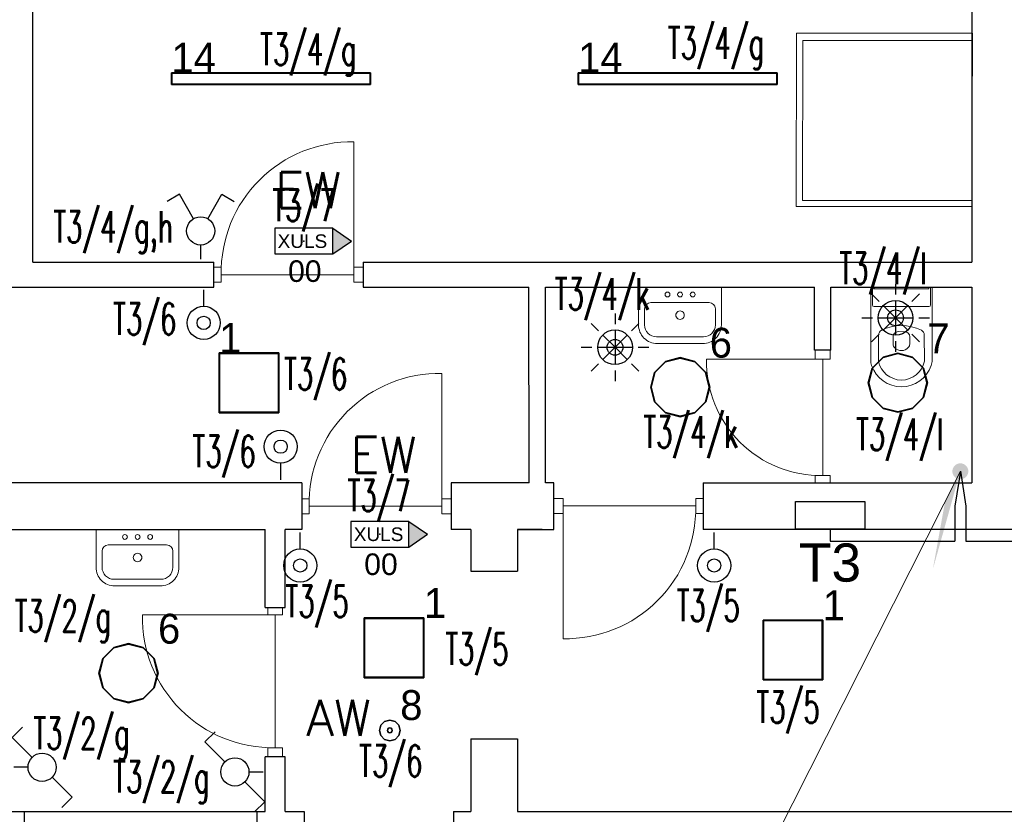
# Model space of a CAD drawing. Header units: millimetres. Extents: x 2260 to 32334, y -33324 to 11762.
# Tile 60 of 79: x 12989 to 13583, y 6648 to 7127. Entities that reach past the tile are written whole.
import ezdxf
from ezdxf.enums import TextEntityAlignment as Align

# ---------------------------------------------------------------- set-up
doc = ezdxf.new("R2010")
doc.units = ezdxf.units.MM
for name, color, linetype in [('_HYBRYD_EW_AT', 1, 'Continuous'), ('DLX_BLD0_LUM', 142, 'Continuous'), ('DLX_BLD0_LUMKEY_IDX', 142, 'Continuous'), ('DLX_BLD1_LUM', 142, 'Continuous'), ('DLX_BLD1_LUMKEY_IDX', 142, 'Continuous'), ('E_gniazda wtyczkowe i siła', 1, 'Continuous'), ('EL_OS_Adres_Opraw', 7, 'Continuous'), ('EL_OSPRZĘT OŚW.', 142, 'Continuous')]:
    doc.layers.add(name, color=color, linetype=linetype)
for name, color, linetype, lineweight in [('B_Wyposażenie', 10, 'Continuous', 9), ('E-OPISY', 7, 'Continuous', 0), ('stolarka', 3, 'Continuous', 9), ('ściany nośne', 1, 'Continuous', 25)]:
    doc.layers.add(name, color=color, linetype=linetype, lineweight=lineweight)
doc.layers.add('oddymianie', color=5, linetype='Continuous', lineweight=20, plot=False)
doc.styles.add('ADESK1', font='romans', dxfattribs={"oblique": 15})
doc.styles.add('KO', font='simplex.shx')
doc.styles.get("Standard").update_dxf_attribs({"font": 'arial.ttf'})
doc.styles.add('TableTextStyle', font='txt')

# ---------------------------------------------------------------- blocks, each defined once
blk = doc.blocks.new('A$C03E74D84')
at = {"ltscale": 0.5}
blk.add_circle((0.2, 0.2, -66), 0.2, dxfattribs=at)
blk = doc.blocks.new('zw$16AD')
at = {"layer": 'EL_OSPRZĘT OŚW.'}
blk.add_line((200, 100), (300, 100), dxfattribs=at)
blk.add_ellipse((100, 100), major_axis=(70.7, 70.7), ratio=1, start_param=0.785398, end_param=7.068583, dxfattribs=at)
at = {"layer": 'EL_OSPRZĘT OŚW.', "xscale": 200, "yscale": 200, "rotation": 90}
blk.add_blockref('A$C03E74D84', (140, 60, 66), dxfattribs=at)
blk = doc.blocks.new('lacznik schodowy')
at = {"layer": 'EL_OSPRZĘT OŚW.'}
for p, q in [((-350.3, 180.3), (-289.2, 241.4)), ((-230.1, 60.1), (-350.3, 180.3)), ((-85, 0), (0, 0)), ((-109.9, -60.1), (10.3, -180.3)), ((10.3, -180.3), (-50.8, -241.4))]:
    blk.add_line(p, q, dxfattribs=at)
blk.add_circle((-170, 0), 85, dxfattribs=at)
blk = doc.blocks.new('PIR czujka 360')
at = {"layer": 'DLX_BLD0_LUM', "lineweight": -3}
for p, q in [((321553.3, -700568.2), (321553.3, -700632.1)), ((321454.3, -700673.1), (321409, -700627.9)), ((321553.3, -700667.6), (321553.3, -700876.7)), ((321652.2, -700673.1), (321697.5, -700627.9)), ((321553.3, -700772.1), (321479.3, -700698.2)), ((321553.3, -700772.1), (321627.2, -700698.2)), ((321349.3, -700772.1), (321413.3, -700772.1)), ((321448.7, -700772.1), (321657.8, -700772.1)), ((321553.3, -700772.1), (321479.3, -700846.1)), ((321553.3, -700772.1), (321627.2, -700846.1)), ((321693.2, -700772.1), (321757.2, -700772.1)), ((321454.3, -700871.1), (321409, -700916.3)), ((321652.2, -700871.1), (321697.5, -700916.3)), ((321553.3, -700912.1), (321553.3, -700976.1))]:
    blk.add_line(p, q, dxfattribs=at)
for radius in [104.6, 47.7]:
    blk.add_circle((321553.3, -700772.1), radius, dxfattribs=at)
blk = doc.blocks.new('XULS_AT')
at = {"layer": '_HYBRYD_EW_AT'}
h = blk.add_hatch(color=256, dxfattribs=at)
h.dxf.hatch_style = 1
h.paths.add_polyline_path([(-174.5, -77.5), (-174.5, 77.5), (175.5, 77.5), (175.5, 77.5), (288.4, 0.1), (175.5, -77.5), (175.5, -77.5)])
h.paths.add_polyline_path([(175.5, 77.5), (175.5, 77.5), (-174.5, 77.5), (-174.5, -77.5), (175.5, -77.5)], flags=17)
blk.add_point((0.5, 0))
for p in [(175.5, 77.5), (175.5, -77.5)]:
    blk.add_line(p, (288.4, 0.1), dxfattribs=at)
blk.add_lwpolyline([(175.5, 77.5), (-174.5, 77.5), (-174.5, -77.5), (175.5, -77.5)], close=True, dxfattribs=at)
blk.add_text('XULS', height=81.9, dxfattribs=at).set_placement((-156.8, -41.2))

msp = doc.modelspace()

# ---------------------------------------------------------------- hatches: boundary and pattern name
at = {"layer": 'E-OPISY'}
h = msp.add_hatch(color=0, dxfattribs=at)
h.dxf.hatch_style = 1
h.paths.add_polyline_path([(13556.026, 6854.89), (13539.451, 6795.835), (13546.809, 6836.603)])
h = msp.add_hatch(color=256, dxfattribs=at)
h.dxf.hatch_style = 1
edge = h.paths.add_edge_path()
edge.add_ellipse((13556.026, 6854.89), major_axis=(4.804, 0), ratio=1, start_angle=0, end_angle=360)

# ---------------------------------------------------------------- linework, layer by layer
at = {"layer": 'B_Wyposażenie', "color": 0}
for p, q in [((13362.048, 6943.102), (13362.048, 6965.842)), ((13362.048, 6965.842), (13412.003, 6965.842)), ((13412.003, 6943.102), (13412.003, 6965.842)), ((13502.014, 6965.842), (13502.014, 6921.875)), ((13503.014, 6955.151), (13503.014, 6965.842)), ((13504.014, 6964.842), (13504.014, 6965.842)), ((13537.037, 6964.842), (13504.014, 6964.842)), ((13537.037, 6964.842), (13537.037, 6965.842)), ((13538.037, 6955.151), (13538.037, 6965.842)), ((13539.037, 6921.875), (13539.037, 6965.842)), ((13404.608, 6956.569), (13369.443, 6956.569)), ((13365.693, 6952.819), (13365.693, 6943.058)), ((13408.358, 6952.819), (13408.358, 6943.058)), ((13537.037, 6954.151), (13504.014, 6954.151)), ((13522.538, 6938.962), (13518.538, 6939.032)), ((13384.526, 6935.857), (13372.894, 6935.857)), ((13375.413, 6935.857), (13373.996, 6935.857)), ((13384.526, 6935.857), (13401.157, 6935.857)), ((13393.638, 6935.857), (13395.055, 6935.857)), ((13506.752, 6937.16), (13506.691, 6921.254)), ((13515.538, 6931.483), (13515.538, 6936.032)), ((13525.538, 6931.552), (13525.538, 6935.962)), ((13534.336, 6921.254), (13534.276, 6937.16)), ((13375.413, 6931.853), (13373.186, 6931.853)), ((13384.526, 6931.853), (13373.298, 6931.853)), ((13384.526, 6931.853), (13400.753, 6931.853)), ((13393.638, 6931.853), (13395.865, 6931.853)), ((13035.055, 6797.072), (13035.055, 6819.812)), ((13035.055, 6819.812), (13085.01, 6819.812)), ((13085.01, 6797.072), (13085.01, 6819.812)), ((13077.615, 6810.539), (13042.451, 6810.539)), ((13038.7, 6806.789), (13038.7, 6797.028)), ((13081.365, 6806.789), (13081.365, 6797.028)), ((13057.533, 6789.828), (13045.901, 6789.828)), ((13048.42, 6789.828), (13047.003, 6789.828)), ((13057.533, 6789.828), (13074.165, 6789.828)), ((13066.646, 6789.828), (13068.062, 6789.828)), ((13048.42, 6785.823), (13046.193, 6785.823)), ((13057.533, 6785.823), (13046.305, 6785.823)), ((13057.533, 6785.823), (13073.761, 6785.823)), ((13066.646, 6785.823), (13068.873, 6785.823))]:
    msp.add_line(p, q, dxfattribs=at)
for centre in [(13379.47, 6961.358), (13394.711, 6961.358), (13052.477, 6815.328), (13067.718, 6815.328)]:
    msp.add_circle(centre, 1.463, dxfattribs=at)
for centre, radius, start, end in [((13387.09, 6961.358), 1.463, 90, 270), ((13387.09, 6961.358), 1.463, 270, 90), ((13369.444, 6952.818), 3.751, 90.011278, 179.988722), ((13404.607, 6952.818), 3.751, 0.011278, 89.988722), ((13387.09, 6948.961), 2.565, 89.996323, 270.003677), ((13387.091, 6948.961), 2.565, 269.996323, 90.003677), ((13504.014, 6955.151), 1, 180, 270), ((13537.037, 6955.151), 1, 270, 0), ((13373.297, 6943.102), 11.249, 179.997207, 270.002793), ((13372.894, 6943.058), 7.201, 180.003602, 269.996398), ((13400.754, 6943.102), 11.249, 269.997207, 0.002793), ((13401.157, 6943.058), 7.201, 270.003602, 359.996398), ((13509.752, 6937.139), 3, 116.060423, 179.609769), ((13520.514, 6915.132), 27.498, 63.939577, 116.060423), ((13518.538, 6936.032), 3, 90, 180), ((13522.538, 6935.962), 3, 0, 90), ((13531.276, 6937.139), 3, 0.390231, 63.939577), ((13518.538, 6931.483), 3, 180, 228.952257), ((13520.514, 6933.095), 5.53, 224.477739, 318.160212), ((13522.538, 6931.552), 3, 314.319184, 0), ((13512.014, 6921.875), 10, 180, 199.269518), ((13520.514, 6923.919), 14.077, 190.911105, 349.088895), ((13529.037, 6921.875), 10, 340.730482, 0), ((13520.526, 6924.851), 19.017, 199.269518, 340.730482), ((13060.098, 6815.328), 1.463, 90, 270), ((13060.098, 6815.328), 1.463, 270, 90), ((13042.451, 6806.788), 3.751, 90.011278, 179.988722), ((13077.614, 6806.788), 3.751, 0.011278, 89.988722), ((13060.098, 6802.931), 2.565, 89.996323, 270.003677), ((13060.098, 6802.931), 2.565, 269.996323, 90.003677), ((13046.304, 6797.072), 11.249, 179.997207, 270.002793), ((13045.901, 6797.029), 7.201, 180.003602, 269.996398), ((13073.761, 6797.072), 11.249, 269.997207, 0.002793), ((13074.164, 6797.029), 7.201, 270.003602, 359.996398)]:
    msp.add_arc(centre, radius, start, end, dxfattribs=at)
at = {"layer": 'DLX_BLD0_LUM'}
for points in [[(13371.755, 6914.466, 0), (13378.271, 6920.981, 0)], [(13378.271, 6920.981, 0), (13371.755, 6914.466, 0)], [(13378.271, 6920.981, 0), (13371.755, 6914.466, 0)], [(13371.755, 6914.466, 0), (13378.271, 6920.981, 0)], [(13378.396, 6920.765, 0), (13371.972, 6914.341, 0)], [(13371.972, 6914.341, 0), (13378.396, 6920.765, 0)], [(13378.271, 6920.981, 0), (13387.171, 6923.366, 0)], [(13387.171, 6923.366, 0), (13378.271, 6920.981, 0)], [(13387.171, 6923.366, 0), (13378.271, 6920.981, 0)], [(13378.271, 6920.981, 0), (13387.171, 6923.366, 0)], [(13378.271, 6920.981, 0), (13378.271, 6920.981, 0)], [(13378.271, 6920.981, 0), (13378.271, 6920.981, 0)], [(13387.171, 6923.116, 0), (13378.396, 6920.765, 0)], [(13378.396, 6920.765, 0), (13387.171, 6923.116, 0)], [(13387.171, 6923.366, 0), (13387.171, 6923.366, 0)], [(13387.171, 6923.366, 0), (13396.071, 6920.981, 0)], [(13396.071, 6920.981, 0), (13387.171, 6923.366, 0)], [(13387.171, 6923.366, 0), (13387.171, 6923.366, 0)], [(13396.071, 6920.981, 0), (13387.171, 6923.366, 0)], [(13387.171, 6923.366, 0), (13396.071, 6920.981, 0)], [(13395.946, 6920.765, 0), (13387.171, 6923.116, 0)], [(13387.171, 6923.116, 0), (13395.946, 6920.765, 0)], [(13402.369, 6914.341, 0), (13395.946, 6920.765, 0)], [(13395.946, 6920.765, 0), (13402.369, 6914.341, 0)], [(13396.071, 6920.981, 0), (13396.071, 6920.981, 0)], [(13396.071, 6920.981, 0), (13402.586, 6914.466, 0)], [(13402.586, 6914.466, 0), (13396.071, 6920.981, 0)], [(13396.071, 6920.981, 0), (13396.071, 6920.981, 0)], [(13402.586, 6914.466, 0), (13396.071, 6920.981, 0)], [(13396.071, 6920.981, 0), (13402.586, 6914.466, 0)], [(13502.915, 6917.107, 0), (13509.43, 6923.622, 0)], [(13509.43, 6923.622, 0), (13502.915, 6917.107, 0)], [(13509.43, 6923.622, 0), (13502.915, 6917.107, 0)], [(13502.915, 6917.107, 0), (13509.43, 6923.622, 0)], [(13509.556, 6923.405, 0), (13503.132, 6916.982, 0)], [(13503.132, 6916.982, 0), (13509.556, 6923.405, 0)], [(13509.43, 6923.622, 0), (13518.331, 6926.007, 0)], [(13518.331, 6926.007, 0), (13509.43, 6923.622, 0)], [(13518.331, 6926.007, 0), (13509.43, 6923.622, 0)], [(13509.43, 6923.622, 0), (13518.331, 6926.007, 0)], [(13509.43, 6923.622, 0), (13509.43, 6923.622, 0)], [(13509.43, 6923.622, 0), (13509.43, 6923.622, 0)], [(13518.331, 6925.757, 0), (13509.556, 6923.405, 0)], [(13509.556, 6923.405, 0), (13518.331, 6925.757, 0)], [(13518.331, 6926.007, 0), (13518.331, 6926.007, 0)], [(13518.331, 6926.007, 0), (13527.231, 6923.622, 0)], [(13527.231, 6923.622, 0), (13518.331, 6926.007, 0)], [(13518.331, 6926.007, 0), (13518.331, 6926.007, 0)], [(13527.231, 6923.622, 0), (13518.331, 6926.007, 0)], [(13518.331, 6926.007, 0), (13527.231, 6923.622, 0)], [(13527.105, 6923.405, 0), (13518.331, 6925.757, 0)], [(13518.331, 6925.757, 0), (13527.105, 6923.405, 0)], [(13533.529, 6916.982, 0), (13527.105, 6923.405, 0)], [(13527.105, 6923.405, 0), (13533.529, 6916.982, 0)], [(13527.231, 6923.622, 0), (13527.231, 6923.622, 0)], [(13527.231, 6923.622, 0), (13533.746, 6917.107, 0)], [(13533.746, 6917.107, 0), (13527.231, 6923.622, 0)], [(13527.231, 6923.622, 0), (13527.231, 6923.622, 0)], [(13533.746, 6917.107, 0), (13527.231, 6923.622, 0)], [(13527.231, 6923.622, 0), (13533.746, 6917.107, 0)], [(13369.371, 6905.566, 0), (13371.755, 6914.466, 0)], [(13371.755, 6914.466, 0), (13369.371, 6905.566, 0)], [(13371.755, 6914.466, 0), (13369.371, 6905.566, 0)], [(13369.371, 6905.566, 0), (13371.755, 6914.466, 0)], [(13371.972, 6914.341, 0), (13369.621, 6905.566, 0)], [(13369.621, 6905.566, 0), (13371.972, 6914.341, 0)], [(13371.755, 6914.466, 0), (13371.755, 6914.466, 0)], [(13371.755, 6914.466, 0), (13371.755, 6914.466, 0)], [(13404.721, 6905.566, 0), (13402.369, 6914.341, 0)], [(13402.369, 6914.341, 0), (13404.721, 6905.566, 0)], [(13402.586, 6914.466, 0), (13402.586, 6914.466, 0)], [(13402.586, 6914.466, 0), (13404.971, 6905.566, 0)], [(13404.971, 6905.566, 0), (13402.586, 6914.466, 0)], [(13402.586, 6914.466, 0), (13402.586, 6914.466, 0)], [(13404.971, 6905.566, 0), (13402.586, 6914.466, 0)], [(13402.586, 6914.466, 0), (13404.971, 6905.566, 0)], [(13500.531, 6908.207, 0), (13502.915, 6917.107, 0)], [(13502.915, 6917.107, 0), (13500.531, 6908.207, 0)], [(13502.915, 6917.107, 0), (13500.531, 6908.207, 0)], [(13500.531, 6908.207, 0), (13502.915, 6917.107, 0)], [(13503.132, 6916.982, 0), (13500.78, 6908.207, 0)], [(13500.78, 6908.207, 0), (13503.132, 6916.982, 0)], [(13502.915, 6917.107, 0), (13502.915, 6917.107, 0)], [(13502.915, 6917.107, 0), (13502.915, 6917.107, 0)], [(13535.881, 6908.207, 0), (13533.529, 6916.982, 0)], [(13533.529, 6916.982, 0), (13535.881, 6908.207, 0)], [(13533.746, 6917.107, 0), (13533.746, 6917.107, 0)], [(13533.746, 6917.107, 0), (13536.13, 6908.207, 0)], [(13536.13, 6908.207, 0), (13533.746, 6917.107, 0)], [(13533.746, 6917.107, 0), (13533.746, 6917.107, 0)], [(13536.13, 6908.207, 0), (13533.746, 6917.107, 0)], [(13533.746, 6917.107, 0), (13536.13, 6908.207, 0)], [(13371.755, 6896.666, 0), (13369.371, 6905.566, 0)], [(13369.371, 6905.566, 0), (13371.755, 6896.666, 0)], [(13369.371, 6905.566, 0), (13371.755, 6896.666, 0)], [(13371.755, 6896.666, 0), (13369.371, 6905.566, 0)], [(13369.621, 6905.566, 0), (13371.972, 6896.791, 0)], [(13371.972, 6896.791, 0), (13369.621, 6905.566, 0)], [(13402.369, 6896.791, 0), (13404.721, 6905.566, 0)], [(13404.721, 6905.566, 0), (13402.369, 6896.791, 0)], [(13404.971, 6905.566, 0), (13402.586, 6896.666, 0)], [(13402.586, 6896.666, 0), (13404.971, 6905.566, 0)], [(13402.586, 6896.666, 0), (13404.971, 6905.566, 0)], [(13404.971, 6905.566, 0), (13402.586, 6896.666, 0)], [(13404.971, 6905.566, 0), (13404.971, 6905.566, 0)], [(13404.971, 6905.566, 0), (13404.971, 6905.566, 0)], [(13502.915, 6899.307, 0), (13500.531, 6908.207, 0)], [(13500.531, 6908.207, 0), (13500.531, 6908.207, 0)], [(13500.531, 6908.207, 0), (13502.915, 6899.307, 0)], [(13500.531, 6908.207, 0), (13500.531, 6908.207, 0)], [(13500.531, 6908.207, 0), (13502.915, 6899.307, 0)], [(13502.915, 6899.307, 0), (13500.531, 6908.207, 0)], [(13500.78, 6908.207, 0), (13503.132, 6899.432, 0)], [(13503.132, 6899.432, 0), (13500.78, 6908.207, 0)], [(13533.529, 6899.432, 0), (13535.881, 6908.207, 0)], [(13535.881, 6908.207, 0), (13533.529, 6899.432, 0)], [(13536.13, 6908.207, 0), (13533.746, 6899.307, 0)], [(13533.746, 6899.307, 0), (13536.13, 6908.207, 0)], [(13533.746, 6899.307, 0), (13536.13, 6908.207, 0)], [(13536.13, 6908.207, 0), (13533.746, 6899.307, 0)], [(13536.13, 6908.207, 0), (13536.13, 6908.207, 0)], [(13536.13, 6908.207, 0), (13536.13, 6908.207, 0)], [(13378.271, 6890.151, 0), (13371.755, 6896.666, 0)], [(13371.755, 6896.666, 0), (13371.755, 6896.666, 0)], [(13371.755, 6896.666, 0), (13378.271, 6890.151, 0)], [(13371.755, 6896.666, 0), (13371.755, 6896.666, 0)], [(13371.755, 6896.666, 0), (13378.271, 6890.151, 0)], [(13378.271, 6890.151, 0), (13371.755, 6896.666, 0)], [(13371.972, 6896.791, 0), (13378.396, 6890.367, 0)], [(13378.396, 6890.367, 0), (13371.972, 6896.791, 0)], [(13395.946, 6890.367, 0), (13402.369, 6896.791, 0)], [(13402.369, 6896.791, 0), (13395.946, 6890.367, 0)], [(13402.586, 6896.666, 0), (13396.071, 6890.151, 0)], [(13396.071, 6890.151, 0), (13402.586, 6896.666, 0)], [(13396.071, 6890.151, 0), (13402.586, 6896.666, 0)], [(13402.586, 6896.666, 0), (13396.071, 6890.151, 0)], [(13402.586, 6896.666, 0), (13402.586, 6896.666, 0)], [(13402.586, 6896.666, 0), (13402.586, 6896.666, 0)], [(13509.43, 6892.791, 0), (13502.915, 6899.307, 0)], [(13502.915, 6899.307, 0), (13502.915, 6899.307, 0)], [(13502.915, 6899.307, 0), (13509.43, 6892.791, 0)], [(13502.915, 6899.307, 0), (13502.915, 6899.307, 0)], [(13502.915, 6899.307, 0), (13509.43, 6892.791, 0)], [(13509.43, 6892.791, 0), (13502.915, 6899.307, 0)], [(13503.132, 6899.432, 0), (13509.556, 6893.008, 0)], [(13509.556, 6893.008, 0), (13503.132, 6899.432, 0)], [(13527.105, 6893.008, 0), (13533.529, 6899.432, 0)], [(13533.529, 6899.432, 0), (13527.105, 6893.008, 0)], [(13533.746, 6899.307, 0), (13527.231, 6892.791, 0)], [(13527.231, 6892.791, 0), (13533.746, 6899.307, 0)], [(13527.231, 6892.791, 0), (13533.746, 6899.307, 0)], [(13533.746, 6899.307, 0), (13527.231, 6892.791, 0)], [(13533.746, 6899.307, 0), (13533.746, 6899.307, 0)], [(13533.746, 6899.307, 0), (13533.746, 6899.307, 0)], [(13518.331, 6890.407, 0), (13509.43, 6892.791, 0)], [(13509.43, 6892.791, 0), (13509.43, 6892.791, 0)], [(13509.43, 6892.791, 0), (13518.331, 6890.407, 0)], [(13509.43, 6892.791, 0), (13509.43, 6892.791, 0)], [(13509.43, 6892.791, 0), (13518.331, 6890.407, 0)], [(13518.331, 6890.407, 0), (13509.43, 6892.791, 0)], [(13509.556, 6893.008, 0), (13518.331, 6890.657, 0)], [(13518.331, 6890.657, 0), (13509.556, 6893.008, 0)], [(13518.331, 6890.657, 0), (13527.105, 6893.008, 0)], [(13527.105, 6893.008, 0), (13518.331, 6890.657, 0)], [(13527.231, 6892.791, 0), (13518.331, 6890.407, 0)], [(13518.331, 6890.407, 0), (13527.231, 6892.791, 0)], [(13518.331, 6890.407, 0), (13527.231, 6892.791, 0)], [(13527.231, 6892.791, 0), (13518.331, 6890.407, 0)], [(13527.231, 6892.791, 0), (13527.231, 6892.791, 0)], [(13527.231, 6892.791, 0), (13527.231, 6892.791, 0)], [(13387.171, 6887.766, 0), (13378.271, 6890.151, 0)], [(13378.271, 6890.151, 0), (13378.271, 6890.151, 0)], [(13378.271, 6890.151, 0), (13387.171, 6887.766, 0)], [(13378.271, 6890.151, 0), (13378.271, 6890.151, 0)], [(13378.271, 6890.151, 0), (13387.171, 6887.766, 0)], [(13387.171, 6887.766, 0), (13378.271, 6890.151, 0)], [(13378.396, 6890.367, 0), (13387.171, 6888.016, 0)], [(13387.171, 6888.016, 0), (13378.396, 6890.367, 0)], [(13387.171, 6888.016, 0), (13395.946, 6890.367, 0)], [(13395.946, 6890.367, 0), (13387.171, 6888.016, 0)], [(13396.071, 6890.151, 0), (13387.171, 6887.766, 0)], [(13387.171, 6887.766, 0), (13396.071, 6890.151, 0)], [(13387.171, 6887.766, 0), (13396.071, 6890.151, 0)], [(13396.071, 6890.151, 0), (13387.171, 6887.766, 0)], [(13387.171, 6887.766, 0), (13387.171, 6887.766, 0)], [(13387.171, 6887.766, 0), (13387.171, 6887.766, 0)], [(13396.071, 6890.151, 0), (13396.071, 6890.151, 0)], [(13396.071, 6890.151, 0), (13396.071, 6890.151, 0)], [(13518.331, 6890.407, 0), (13518.331, 6890.407, 0)], [(13518.331, 6890.407, 0), (13518.331, 6890.407, 0)], [(13039.205, 6742.144, 0), (13045.721, 6748.66, 0)], [(13045.721, 6748.66, 0), (13039.205, 6742.144, 0)], [(13045.721, 6748.66, 0), (13039.205, 6742.144, 0)], [(13039.205, 6742.144, 0), (13045.721, 6748.66, 0)], [(13045.846, 6748.443, 0), (13039.422, 6742.019, 0)], [(13039.422, 6742.019, 0), (13045.846, 6748.443, 0)], [(13045.721, 6748.66, 0), (13054.621, 6751.044, 0)], [(13054.621, 6751.044, 0), (13045.721, 6748.66, 0)], [(13054.621, 6751.044, 0), (13045.721, 6748.66, 0)], [(13045.721, 6748.66, 0), (13054.621, 6751.044, 0)], [(13045.721, 6748.66, 0), (13045.721, 6748.66, 0)], [(13045.721, 6748.66, 0), (13045.721, 6748.66, 0)], [(13054.621, 6750.794, 0), (13045.846, 6748.443, 0)], [(13045.846, 6748.443, 0), (13054.621, 6750.794, 0)], [(13054.621, 6751.044, 0), (13054.621, 6751.044, 0)], [(13054.621, 6751.044, 0), (13063.521, 6748.66, 0)], [(13063.521, 6748.66, 0), (13054.621, 6751.044, 0)], [(13054.621, 6751.044, 0), (13054.621, 6751.044, 0)], [(13063.521, 6748.66, 0), (13054.621, 6751.044, 0)], [(13054.621, 6751.044, 0), (13063.521, 6748.66, 0)], [(13063.396, 6748.443, 0), (13054.621, 6750.794, 0)], [(13054.621, 6750.794, 0), (13063.396, 6748.443, 0)], [(13069.819, 6742.019, 0), (13063.396, 6748.443, 0)], [(13063.396, 6748.443, 0), (13069.819, 6742.019, 0)], [(13063.521, 6748.66, 0), (13063.521, 6748.66, 0)], [(13063.521, 6748.66, 0), (13070.036, 6742.144, 0)], [(13070.036, 6742.144, 0), (13063.521, 6748.66, 0)], [(13063.521, 6748.66, 0), (13063.521, 6748.66, 0)], [(13070.036, 6742.144, 0), (13063.521, 6748.66, 0)], [(13063.521, 6748.66, 0), (13070.036, 6742.144, 0)], [(13036.821, 6733.244, 0), (13039.205, 6742.144, 0)], [(13039.205, 6742.144, 0), (13036.821, 6733.244, 0)], [(13039.205, 6742.144, 0), (13036.821, 6733.244, 0)], [(13036.821, 6733.244, 0), (13039.205, 6742.144, 0)], [(13039.205, 6742.144, 0), (13039.205, 6742.144, 0)], [(13039.205, 6742.144, 0), (13039.205, 6742.144, 0)], [(13070.036, 6742.144, 0), (13070.036, 6742.144, 0)], [(13070.036, 6742.144, 0), (13072.421, 6733.244, 0)], [(13072.421, 6733.244, 0), (13070.036, 6742.144, 0)], [(13070.036, 6742.144, 0), (13070.036, 6742.144, 0)], [(13072.421, 6733.244, 0), (13070.036, 6742.144, 0)], [(13070.036, 6742.144, 0), (13072.421, 6733.244, 0)], [(13039.422, 6742.019, 0), (13037.071, 6733.244, 0)], [(13037.071, 6733.244, 0), (13039.422, 6742.019, 0)], [(13072.171, 6733.244, 0), (13069.819, 6742.019, 0)], [(13069.819, 6742.019, 0), (13072.171, 6733.244, 0)], [(13039.205, 6724.344, 0), (13036.821, 6733.244, 0)], [(13036.821, 6733.244, 0), (13039.205, 6724.344, 0)], [(13036.821, 6733.244, 0), (13039.205, 6724.344, 0)], [(13039.205, 6724.344, 0), (13036.821, 6733.244, 0)], [(13037.071, 6733.244, 0), (13039.422, 6724.469, 0)], [(13039.422, 6724.469, 0), (13037.071, 6733.244, 0)], [(13069.819, 6724.469, 0), (13072.171, 6733.244, 0)], [(13072.171, 6733.244, 0), (13069.819, 6724.469, 0)], [(13072.421, 6733.244, 0), (13070.036, 6724.344, 0)], [(13070.036, 6724.344, 0), (13072.421, 6733.244, 0)], [(13070.036, 6724.344, 0), (13072.421, 6733.244, 0)], [(13072.421, 6733.244, 0), (13070.036, 6724.344, 0)], [(13072.421, 6733.244, 0), (13072.421, 6733.244, 0)], [(13072.421, 6733.244, 0), (13072.421, 6733.244, 0)], [(13045.721, 6717.829, 0), (13039.205, 6724.344, 0)], [(13039.205, 6724.344, 0), (13039.205, 6724.344, 0)], [(13039.205, 6724.344, 0), (13045.721, 6717.829, 0)], [(13039.205, 6724.344, 0), (13039.205, 6724.344, 0)], [(13039.205, 6724.344, 0), (13045.721, 6717.829, 0)], [(13045.721, 6717.829, 0), (13039.205, 6724.344, 0)], [(13039.422, 6724.469, 0), (13045.846, 6718.046, 0)], [(13045.846, 6718.046, 0), (13039.422, 6724.469, 0)], [(13063.396, 6718.046, 0), (13069.819, 6724.469, 0)], [(13069.819, 6724.469, 0), (13063.396, 6718.046, 0)], [(13070.036, 6724.344, 0), (13063.521, 6717.829, 0)], [(13063.521, 6717.829, 0), (13070.036, 6724.344, 0)], [(13063.521, 6717.829, 0), (13070.036, 6724.344, 0)], [(13070.036, 6724.344, 0), (13063.521, 6717.829, 0)], [(13070.036, 6724.344, 0), (13070.036, 6724.344, 0)], [(13070.036, 6724.344, 0), (13070.036, 6724.344, 0)], [(13054.621, 6715.444, 0), (13045.721, 6717.829, 0)], [(13045.721, 6717.829, 0), (13045.721, 6717.829, 0)], [(13045.721, 6717.829, 0), (13054.621, 6715.444, 0)], [(13045.721, 6717.829, 0), (13045.721, 6717.829, 0)], [(13045.721, 6717.829, 0), (13054.621, 6715.444, 0)], [(13054.621, 6715.444, 0), (13045.721, 6717.829, 0)], [(13045.846, 6718.046, 0), (13054.621, 6715.694, 0)], [(13054.621, 6715.694, 0), (13045.846, 6718.046, 0)], [(13054.621, 6715.694, 0), (13063.396, 6718.046, 0)], [(13063.396, 6718.046, 0), (13054.621, 6715.694, 0)], [(13063.521, 6717.829, 0), (13054.621, 6715.444, 0)], [(13054.621, 6715.444, 0), (13063.521, 6717.829, 0)], [(13054.621, 6715.444, 0), (13063.521, 6717.829, 0)], [(13063.521, 6717.829, 0), (13054.621, 6715.444, 0)], [(13054.621, 6715.444, 0), (13054.621, 6715.444, 0)], [(13054.621, 6715.444, 0), (13054.621, 6715.444, 0)], [(13063.521, 6717.829, 0), (13063.521, 6717.829, 0)], [(13063.521, 6717.829, 0), (13063.521, 6717.829, 0)]]:
    msp.add_polyline3d(points, dxfattribs=at)
at = {"layer": 'DLX_BLD1_LUM'}
for points in [[(13080.509, 7087.837, 0), (13080.509, 7095.037, 0)], [(13080.509, 7095.037, 0), (13080.509, 7095.037, 0)], [(13080.509, 7095.037, 0), (13080.509, 7087.837, 0)], [(13080.509, 7095.037, 0), (13200.509, 7095.037, 0)], [(13200.509, 7095.037, 0), (13080.509, 7095.037, 0)], [(13080.509, 7095.037, 0), (13080.509, 7095.037, 0)], [(13200.509, 7095.037, 0), (13080.509, 7095.037, 0)], [(13080.509, 7095.037, 0), (13080.509, 7087.837, 0)], [(13080.509, 7087.837, 0), (13080.509, 7095.037, 0)], [(13080.509, 7095.037, 0), (13200.509, 7095.037, 0)], [(13200.259, 7094.787, 0), (13080.759, 7094.787, 0)], [(13080.759, 7094.787, 0), (13080.759, 7088.087, 0)], [(13080.759, 7094.787, 0), (13200.259, 7094.787, 0)], [(13080.759, 7088.087, 0), (13080.759, 7094.787, 0)], [(13200.259, 7088.087, 0), (13200.259, 7094.787, 0)], [(13200.259, 7094.787, 0), (13200.259, 7088.087, 0)], [(13200.509, 7095.037, 0), (13200.509, 7095.037, 0)], [(13200.509, 7095.037, 0), (13200.509, 7087.837, 0)], [(13200.509, 7087.837, 0), (13200.509, 7095.037, 0)], [(13200.509, 7095.037, 0), (13200.509, 7095.037, 0)], [(13200.509, 7087.837, 0), (13200.509, 7095.037, 0)], [(13200.509, 7095.037, 0), (13200.509, 7087.837, 0)], [(13325.7, 7087.837, 0), (13325.7, 7095.037, 0)], [(13325.7, 7095.037, 0), (13325.7, 7095.037, 0)], [(13325.7, 7095.037, 0), (13325.7, 7087.837, 0)], [(13325.7, 7095.037, 0), (13445.7, 7095.037, 0)], [(13445.7, 7095.037, 0), (13325.7, 7095.037, 0)], [(13325.7, 7095.037, 0), (13325.7, 7095.037, 0)], [(13445.7, 7095.037, 0), (13325.7, 7095.037, 0)], [(13325.7, 7095.037, 0), (13325.7, 7087.837, 0)], [(13325.7, 7087.837, 0), (13325.7, 7095.037, 0)], [(13325.7, 7095.037, 0), (13445.7, 7095.037, 0)], [(13445.45, 7094.787, 0), (13325.95, 7094.787, 0)], [(13325.95, 7094.787, 0), (13325.95, 7088.087, 0)], [(13325.95, 7094.787, 0), (13445.45, 7094.787, 0)], [(13325.95, 7088.087, 0), (13325.95, 7094.787, 0)], [(13445.45, 7088.087, 0), (13445.45, 7094.787, 0)], [(13445.45, 7094.787, 0), (13445.45, 7088.087, 0)], [(13445.7, 7095.037, 0), (13445.7, 7095.037, 0)], [(13445.7, 7095.037, 0), (13445.7, 7087.837, 0)], [(13445.7, 7087.837, 0), (13445.7, 7095.037, 0)], [(13445.7, 7095.037, 0), (13445.7, 7095.037, 0)], [(13445.7, 7087.837, 0), (13445.7, 7095.037, 0)], [(13445.7, 7095.037, 0), (13445.7, 7087.837, 0)], [(13200.509, 7087.837, 0), (13080.509, 7087.837, 0)], [(13080.509, 7087.837, 0), (13080.509, 7087.837, 0)], [(13080.509, 7087.837, 0), (13200.509, 7087.837, 0)], [(13080.509, 7087.837, 0), (13080.509, 7087.837, 0)], [(13080.509, 7087.837, 0), (13200.509, 7087.837, 0)], [(13200.509, 7087.837, 0), (13080.509, 7087.837, 0)], [(13080.759, 7088.087, 0), (13200.259, 7088.087, 0)], [(13200.259, 7088.087, 0), (13080.759, 7088.087, 0)], [(13200.509, 7087.837, 0), (13200.509, 7087.837, 0)], [(13200.509, 7087.837, 0), (13200.509, 7087.837, 0)], [(13445.7, 7087.837, 0), (13325.7, 7087.837, 0)], [(13325.7, 7087.837, 0), (13325.7, 7087.837, 0)], [(13325.7, 7087.837, 0), (13445.7, 7087.837, 0)], [(13325.7, 7087.837, 0), (13325.7, 7087.837, 0)], [(13325.7, 7087.837, 0), (13445.7, 7087.837, 0)], [(13445.7, 7087.837, 0), (13325.7, 7087.837, 0)], [(13325.95, 7088.087, 0), (13445.45, 7088.087, 0)], [(13445.45, 7088.087, 0), (13325.95, 7088.087, 0)], [(13445.7, 7087.837, 0), (13445.7, 7087.837, 0)], [(13445.7, 7087.837, 0), (13445.7, 7087.837, 0)], [(13109.268, 6890.199, 0), (13109.268, 6926.199, 0)], [(13109.268, 6926.199, 0), (13109.268, 6926.199, 0)], [(13109.268, 6926.199, 0), (13109.268, 6890.199, 0)], [(13109.268, 6926.199, 0), (13145.268, 6926.199, 0)], [(13145.268, 6926.199, 0), (13109.268, 6926.199, 0)], [(13109.268, 6926.199, 0), (13109.268, 6926.199, 0)], [(13145.268, 6926.199, 0), (13109.268, 6926.199, 0)], [(13109.268, 6926.199, 0), (13109.268, 6890.199, 0)], [(13109.268, 6890.199, 0), (13109.268, 6926.199, 0)], [(13109.268, 6926.199, 0), (13145.268, 6926.199, 0)], [(13145.268, 6926.199, 0), (13145.268, 6926.199, 0)], [(13145.268, 6926.199, 0), (13145.268, 6890.199, 0)], [(13145.268, 6890.199, 0), (13145.268, 6926.199, 0)], [(13145.268, 6926.199, 0), (13145.268, 6926.199, 0)], [(13145.268, 6890.199, 0), (13145.268, 6926.199, 0)], [(13145.268, 6926.199, 0), (13145.268, 6890.199, 0)], [(13145.018, 6925.949, 0), (13109.518, 6925.949, 0)], [(13109.518, 6925.949, 0), (13109.518, 6890.449, 0)], [(13109.518, 6925.949, 0), (13145.018, 6925.949, 0)], [(13109.518, 6890.449, 0), (13109.518, 6925.949, 0)], [(13145.018, 6890.449, 0), (13145.018, 6925.949, 0)], [(13145.018, 6925.949, 0), (13145.018, 6890.449, 0)], [(13109.518, 6890.449, 0), (13145.018, 6890.449, 0)], [(13145.018, 6890.449, 0), (13109.518, 6890.449, 0)], [(13145.268, 6890.199, 0), (13109.268, 6890.199, 0)], [(13109.268, 6890.199, 0), (13109.268, 6890.199, 0)], [(13109.268, 6890.199, 0), (13145.268, 6890.199, 0)], [(13109.268, 6890.199, 0), (13109.268, 6890.199, 0)], [(13109.268, 6890.199, 0), (13145.268, 6890.199, 0)], [(13145.268, 6890.199, 0), (13109.268, 6890.199, 0)], [(13145.268, 6890.199, 0), (13145.268, 6890.199, 0)], [(13145.268, 6890.199, 0), (13145.268, 6890.199, 0)], [(13196.714, 6730.523, 0), (13196.714, 6766.523, 0)], [(13196.714, 6766.523, 0), (13196.714, 6766.523, 0)], [(13196.714, 6766.523, 0), (13196.714, 6730.523, 0)], [(13196.714, 6766.523, 0), (13232.714, 6766.523, 0)], [(13232.714, 6766.523, 0), (13196.714, 6766.523, 0)], [(13196.714, 6766.523, 0), (13196.714, 6766.523, 0)], [(13196.714, 6766.523, 0), (13196.714, 6730.523, 0)], [(13232.714, 6766.523, 0), (13196.714, 6766.523, 0)], [(13196.714, 6730.523, 0), (13196.714, 6766.523, 0)], [(13196.714, 6766.523, 0), (13232.714, 6766.523, 0)], [(13196.964, 6766.273, 0), (13196.964, 6730.773, 0)], [(13232.464, 6766.273, 0), (13196.964, 6766.273, 0)], [(13196.964, 6730.773, 0), (13196.964, 6766.273, 0)], [(13196.964, 6766.273, 0), (13232.464, 6766.273, 0)], [(13232.464, 6730.773, 0), (13232.464, 6766.273, 0)], [(13232.464, 6766.273, 0), (13232.464, 6730.773, 0)], [(13232.714, 6766.523, 0), (13232.714, 6730.523, 0)], [(13232.714, 6730.523, 0), (13232.714, 6766.523, 0)], [(13232.714, 6766.523, 0), (13232.714, 6766.523, 0)], [(13232.714, 6766.523, 0), (13232.714, 6766.523, 0)], [(13232.714, 6730.523, 0), (13232.714, 6766.523, 0)], [(13232.714, 6766.523, 0), (13232.714, 6730.523, 0)], [(13437.083, 6729.187, 0), (13437.083, 6765.187, 0)], [(13437.083, 6765.187, 0), (13437.083, 6765.187, 0)], [(13437.083, 6765.187, 0), (13437.083, 6729.187, 0)], [(13437.083, 6765.187, 0), (13473.083, 6765.187, 0)], [(13473.083, 6765.187, 0), (13437.083, 6765.187, 0)], [(13437.083, 6765.187, 0), (13437.083, 6765.187, 0)], [(13437.083, 6765.187, 0), (13437.083, 6729.187, 0)], [(13473.083, 6765.187, 0), (13437.083, 6765.187, 0)], [(13437.083, 6729.187, 0), (13437.083, 6765.187, 0)], [(13437.083, 6765.187, 0), (13473.083, 6765.187, 0)], [(13437.333, 6764.937, 0), (13437.333, 6729.437, 0)], [(13472.833, 6764.937, 0), (13437.333, 6764.937, 0)], [(13437.333, 6729.437, 0), (13437.333, 6764.937, 0)], [(13437.333, 6764.937, 0), (13472.833, 6764.937, 0)], [(13472.833, 6729.437, 0), (13472.833, 6764.937, 0)], [(13472.833, 6764.937, 0), (13472.833, 6729.437, 0)], [(13473.083, 6765.187, 0), (13473.083, 6729.187, 0)], [(13473.083, 6729.187, 0), (13473.083, 6765.187, 0)], [(13473.083, 6765.187, 0), (13473.083, 6765.187, 0)], [(13473.083, 6765.187, 0), (13473.083, 6765.187, 0)], [(13473.083, 6729.187, 0), (13473.083, 6765.187, 0)], [(13473.083, 6765.187, 0), (13473.083, 6729.187, 0)], [(13232.714, 6730.523, 0), (13196.714, 6730.523, 0)], [(13196.714, 6730.523, 0), (13196.714, 6730.523, 0)], [(13196.714, 6730.523, 0), (13232.714, 6730.523, 0)], [(13196.714, 6730.523, 0), (13196.714, 6730.523, 0)], [(13196.714, 6730.523, 0), (13232.714, 6730.523, 0)], [(13232.714, 6730.523, 0), (13196.714, 6730.523, 0)], [(13196.964, 6730.773, 0), (13232.464, 6730.773, 0)], [(13232.464, 6730.773, 0), (13196.964, 6730.773, 0)], [(13232.714, 6730.523, 0), (13232.714, 6730.523, 0)], [(13232.714, 6730.523, 0), (13232.714, 6730.523, 0)], [(13473.083, 6729.187, 0), (13437.083, 6729.187, 0)], [(13437.083, 6729.187, 0), (13437.083, 6729.187, 0)], [(13437.083, 6729.187, 0), (13473.083, 6729.187, 0)], [(13437.083, 6729.187, 0), (13437.083, 6729.187, 0)], [(13437.083, 6729.187, 0), (13473.083, 6729.187, 0)], [(13473.083, 6729.187, 0), (13437.083, 6729.187, 0)], [(13437.333, 6729.437, 0), (13472.833, 6729.437, 0)], [(13472.833, 6729.437, 0), (13437.333, 6729.437, 0)], [(13473.083, 6729.187, 0), (13473.083, 6729.187, 0)], [(13473.083, 6729.187, 0), (13473.083, 6729.187, 0)], [(13205.889, 6698.781, 0), (13206.727, 6701.906, 0)], [(13206.727, 6701.906, 0), (13205.889, 6698.781, 0)], [(13206.727, 6701.906, 0), (13205.889, 6698.781, 0)], [(13205.889, 6698.781, 0), (13206.727, 6701.906, 0)], [(13206.727, 6701.906, 0), (13209.014, 6704.193, 0)], [(13209.014, 6704.193, 0), (13206.727, 6701.906, 0)], [(13209.014, 6704.193, 0), (13206.727, 6701.906, 0)], [(13206.727, 6701.906, 0), (13209.014, 6704.193, 0)], [(13206.727, 6701.906, 0), (13206.727, 6701.906, 0)], [(13206.727, 6701.906, 0), (13206.727, 6701.906, 0)], [(13209.014, 6704.193, 0), (13212.139, 6705.031, 0)], [(13212.139, 6705.031, 0), (13209.014, 6704.193, 0)], [(13212.139, 6705.031, 0), (13209.014, 6704.193, 0)], [(13209.014, 6704.193, 0), (13212.139, 6705.031, 0)], [(13209.014, 6704.193, 0), (13209.014, 6704.193, 0)], [(13209.014, 6704.193, 0), (13209.014, 6704.193, 0)], [(13212.139, 6705.031, 0), (13212.139, 6705.031, 0)], [(13212.139, 6705.031, 0), (13215.264, 6704.193, 0)], [(13215.264, 6704.193, 0), (13212.139, 6705.031, 0)], [(13212.139, 6705.031, 0), (13212.139, 6705.031, 0)], [(13215.264, 6704.193, 0), (13212.139, 6705.031, 0)], [(13212.139, 6705.031, 0), (13215.264, 6704.193, 0)], [(13215.264, 6704.193, 0), (13215.264, 6704.193, 0)], [(13215.264, 6704.193, 0), (13217.551, 6701.906, 0)], [(13217.551, 6701.906, 0), (13215.264, 6704.193, 0)], [(13215.264, 6704.193, 0), (13215.264, 6704.193, 0)], [(13217.551, 6701.906, 0), (13215.264, 6704.193, 0)], [(13215.264, 6704.193, 0), (13217.551, 6701.906, 0)], [(13217.551, 6701.906, 0), (13217.551, 6701.906, 0)], [(13217.551, 6701.906, 0), (13218.389, 6698.781, 0)], [(13218.389, 6698.781, 0), (13217.551, 6701.906, 0)], [(13217.551, 6701.906, 0), (13217.551, 6701.906, 0)], [(13218.389, 6698.781, 0), (13217.551, 6701.906, 0)], [(13217.551, 6701.906, 0), (13218.389, 6698.781, 0)], [(13206.727, 6695.656, 0), (13205.889, 6698.781, 0)], [(13205.889, 6698.781, 0), (13205.889, 6698.781, 0)], [(13205.889, 6698.781, 0), (13206.727, 6695.656, 0)], [(13205.889, 6698.781, 0), (13205.889, 6698.781, 0)], [(13205.889, 6698.781, 0), (13206.727, 6695.656, 0)], [(13206.727, 6695.656, 0), (13205.889, 6698.781, 0)], [(13209.014, 6693.368, 0), (13206.727, 6695.656, 0)], [(13206.727, 6695.656, 0), (13206.727, 6695.656, 0)], [(13206.727, 6695.656, 0), (13209.014, 6693.368, 0)], [(13206.727, 6695.656, 0), (13206.727, 6695.656, 0)], [(13206.727, 6695.656, 0), (13209.014, 6693.368, 0)], [(13209.014, 6693.368, 0), (13206.727, 6695.656, 0)], [(13210.84, 6699.531, 0), (13210.639, 6698.781, 0)], [(13210.639, 6698.781, 0), (13210.84, 6699.531, 0)], [(13210.639, 6698.781, 0), (13210.84, 6698.031, 0)], [(13210.84, 6698.031, 0), (13210.639, 6698.781, 0)], [(13211.389, 6700.08, 0), (13210.84, 6699.531, 0)], [(13210.84, 6699.531, 0), (13211.389, 6700.08, 0)], [(13210.84, 6698.031, 0), (13211.389, 6697.482, 0)], [(13211.389, 6697.482, 0), (13210.84, 6698.031, 0)], [(13212.139, 6700.281, 0), (13211.389, 6700.08, 0)], [(13211.389, 6700.08, 0), (13212.139, 6700.281, 0)], [(13211.389, 6697.482, 0), (13212.139, 6697.281, 0)], [(13212.139, 6697.281, 0), (13211.389, 6697.482, 0)], [(13212.889, 6700.08, 0), (13212.139, 6700.281, 0)], [(13212.139, 6700.281, 0), (13212.889, 6700.08, 0)], [(13212.139, 6697.281, 0), (13212.889, 6697.482, 0)], [(13212.889, 6697.482, 0), (13212.139, 6697.281, 0)], [(13213.438, 6699.531, 0), (13212.889, 6700.08, 0)], [(13212.889, 6700.08, 0), (13213.438, 6699.531, 0)], [(13212.889, 6697.482, 0), (13213.438, 6698.031, 0)], [(13213.438, 6698.031, 0), (13212.889, 6697.482, 0)], [(13213.639, 6698.781, 0), (13213.438, 6699.531, 0)], [(13213.438, 6699.531, 0), (13213.639, 6698.781, 0)], [(13213.438, 6698.031, 0), (13213.639, 6698.781, 0)], [(13213.639, 6698.781, 0), (13213.438, 6698.031, 0)], [(13217.551, 6695.656, 0), (13215.264, 6693.368, 0)], [(13215.264, 6693.368, 0), (13217.551, 6695.656, 0)], [(13215.264, 6693.368, 0), (13217.551, 6695.656, 0)], [(13217.551, 6695.656, 0), (13215.264, 6693.368, 0)], [(13218.389, 6698.781, 0), (13217.551, 6695.656, 0)], [(13217.551, 6695.656, 0), (13218.389, 6698.781, 0)], [(13217.551, 6695.656, 0), (13218.389, 6698.781, 0)], [(13218.389, 6698.781, 0), (13217.551, 6695.656, 0)], [(13217.551, 6695.656, 0), (13217.551, 6695.656, 0)], [(13217.551, 6695.656, 0), (13217.551, 6695.656, 0)], [(13218.389, 6698.781, 0), (13218.389, 6698.781, 0)], [(13218.389, 6698.781, 0), (13218.389, 6698.781, 0)], [(13212.139, 6692.531, 0), (13209.014, 6693.368, 0)], [(13209.014, 6693.368, 0), (13209.014, 6693.368, 0)], [(13209.014, 6693.368, 0), (13212.139, 6692.531, 0)], [(13209.014, 6693.368, 0), (13209.014, 6693.368, 0)], [(13209.014, 6693.368, 0), (13212.139, 6692.531, 0)], [(13212.139, 6692.531, 0), (13209.014, 6693.368, 0)], [(13215.264, 6693.368, 0), (13212.139, 6692.531, 0)], [(13212.139, 6692.531, 0), (13215.264, 6693.368, 0)], [(13212.139, 6692.531, 0), (13215.264, 6693.368, 0)], [(13215.264, 6693.368, 0), (13212.139, 6692.531, 0)], [(13212.139, 6692.531, 0), (13212.139, 6692.531, 0)], [(13212.139, 6692.531, 0), (13212.139, 6692.531, 0)], [(13215.264, 6693.368, 0), (13215.264, 6693.368, 0)], [(13215.264, 6693.368, 0), (13215.264, 6693.368, 0)]]:
    msp.add_polyline3d(points, dxfattribs=at)
at = {"layer": 'E-OPISY', "color": 0}
msp.add_line((13407.004, 6559.848), (13556.026, 6854.89), dxfattribs=at)
at = {"layer": 'E_gniazda wtyczkowe i siła'}
for p, q in [((13556.026, 6854.89), (13552.795, 6833.864)), ((13556.026, 6854.89), (13559.256, 6833.864)), ((13552.795, 6833.864), (13552.795, 6812.838)), ((13559.256, 6833.864), (13559.256, 6812.838)), ((13477.495, 6819.84), (13477.495, 6812.84)), ((13477.495, 6812.84), (13552.795, 6812.838)), ((13559.256, 6812.838), (15475.894, 6812.838))]:
    msp.add_line(p, q, dxfattribs=at)
msp.add_lwpolyline([(13456.613, 6820.023), (13456.613, 6836.651), (13498.377, 6836.651), (13498.377, 6820.023)], close=True, dxfattribs=at)
at = {"layer": 'EL_OSPRZĘT OŚW.'}
for p, q in [((13085.367, 7021.757), (13077.883, 7017.436)), ((13093.867, 7007.035), (13085.367, 7021.757)), ((13102.367, 7007.035), (13110.867, 7021.757)), ((13110.867, 7021.757), (13118.351, 7017.436)), ((13098.117, 6991.174), (13098.117, 6982.674))]:
    msp.add_line(p, q, dxfattribs=at)
msp.add_circle((13098.117, 6999.674), 8.5, dxfattribs=at)
at = {"layer": 'oddymianie', "color": 0}
msp.add_lwpolyline([(13563.026, 7014.416), (13456.994, 7014.416), (13457.29, 7118.89), (13563.321, 7118.89)], close=True, dxfattribs=at)
msp.add_lwpolyline([(13563.33, 7018.063), (13563.33, 7018.063), (13460.811, 7018.063), (13461.106, 7114.357), (13563.626, 7114.357), (13563.626, 7114.357)], dxfattribs=at)
at = {"layer": 'stolarka', "color": 0}
for p, q in [((13190.526, 6973.342), (13190.526, 7053.342)), ((13110.526, 6977.842), (13106.026, 6977.842)), ((13110.526, 6977.842), (13110.526, 6968.842)), ((13190.526, 6977.842), (13190.526, 6968.842)), ((13190.526, 6977.842), (13196.026, 6977.842)), ((13110.526, 6968.842), (13106.026, 6968.842)), ((13190.526, 6973.342), (13110.526, 6973.342)), ((13190.526, 6968.842), (13196.026, 6968.842)), ((13473.046, 6922.354), (13403.046, 6922.354)), ((13473.046, 6922.354), (13473.046, 6852.354)), ((13243.524, 6833.822), (13243.524, 6913.822)), ((13468.546, 6852.354), (13468.546, 6847.854)), ((13468.546, 6852.354), (13477.546, 6852.354)), ((13477.546, 6852.354), (13477.546, 6847.854)), ((13163.524, 6838.322), (13159.024, 6838.322)), ((13163.524, 6838.322), (13163.524, 6829.322)), ((13243.524, 6838.322), (13243.524, 6829.322)), ((13243.524, 6838.322), (13249.024, 6838.322)), ((13316.526, 6838.509), (13311.026, 6838.509)), ((13316.526, 6829.509), (13316.526, 6838.509)), ((13396.526, 6838.509), (13401.026, 6838.509)), ((13396.526, 6829.509), (13396.526, 6838.509)), ((13243.524, 6833.822), (13163.524, 6833.822)), ((13316.526, 6834.009), (13396.526, 6834.009)), ((13316.526, 6834.009), (13316.526, 6754.009)), ((13163.524, 6829.322), (13159.024, 6829.322)), ((13243.524, 6829.322), (13249.024, 6829.322)), ((13316.526, 6829.509), (13311.026, 6829.509)), ((13396.526, 6829.509), (13401.026, 6829.509)), ((13138.525, 6768.343), (13138.525, 6772.843)), ((13147.525, 6768.343), (13147.525, 6772.843)), ((13143.025, 6768.343), (13063.025, 6768.343)), ((13147.525, 6768.343), (13138.525, 6768.343)), ((13143.025, 6688.343), (13143.025, 6768.343)), ((13138.525, 6688.343), (13138.525, 6682.843)), ((13147.525, 6688.343), (13138.525, 6688.343)), ((13147.525, 6688.343), (13147.525, 6682.843))]:
    msp.add_line(p, q, dxfattribs=at)
at = {"layer": 'stolarka', "color": 5}
for p, q in [((13468.546, 6922.354), (13468.546, 6927.854)), ((13477.546, 6922.354), (13477.546, 6927.854)), ((13468.546, 6922.354), (13477.546, 6922.354))]:
    msp.add_line(p, q, dxfattribs=at)
at = {"layer": 'stolarka', "color": 0}
for points in [[(13190.526, 7053.342, 0.4257353), (13110.526, 6973.342)], [(13403.046, 6922.354, 0.4254803), (13473.046, 6852.354)], [(13243.524, 6913.822, 0.4257353), (13163.524, 6833.822)], [(13316.526, 6754.009, 0.4257353), (13396.526, 6834.009)], [(13063.025, 6768.343, 0.4257353), (13143.025, 6688.343)]]:
    msp.add_lwpolyline(points, format="xyb", dxfattribs=at)
at = {"layer": 'ściany nośne', "color": 0}
for p, q in [((12997.026, 6980.842), (12997.026, 7417.842)), ((13563.026, 7292.842), (13563.026, 6980.842)), ((12997.026, 6980.842), (13106.026, 6980.842)), ((13106.026, 6965.842), (13106.026, 6980.842)), ((13196.026, 6980.842), (13563.026, 6980.842)), ((13196.026, 6980.842), (13196.026, 6965.842)), ((12901.026, 6965.842), (13106.026, 6965.842)), ((13196.026, 6965.842), (13296.026, 6965.842)), ((13296.045, 6847.866), (13296.026, 6965.842)), ((13306.026, 6965.842), (13468.026, 6965.842)), ((13306.045, 6847.866), (13306.026, 6965.842)), ((13468.032, 6927.852), (13468.026, 6965.842)), ((13478.026, 6965.842), (13563.026, 6965.842)), ((13478.032, 6927.854), (13478.026, 6965.842)), ((13563.026, 6965.842), (13563.026, 6847.89)), ((13478.032, 6927.854), (13468.032, 6927.852)), ((13159.026, 6847.89), (12230.036, 6847.891)), ((13159.026, 6847.89), (13159.021, 6819.754)), ((13249.026, 6847.89), (13249.021, 6819.754)), ((13296.045, 6847.89), (13249.026, 6847.89)), ((13311.026, 6847.89), (13306.045, 6847.89)), ((13311.026, 6819.737), (13311.026, 6847.89)), ((13401.026, 6847.842), (13478.045, 6847.866)), ((13401.026, 6847.842), (13401.026, 6819.842)), ((13478.045, 6847.866), (13563.026, 6847.866)), ((12983.04, 6819.783), (13137.026, 6819.842)), ((13137.025, 6772.843), (13137.026, 6819.842)), ((13149.025, 6772.843), (13149.026, 6819.842)), ((13159.021, 6819.754), (13149.026, 6819.756)), ((13261.026, 6819.737), (13249.021, 6819.739)), ((13261.026, 6819.737), (13261.026, 6794.738)), ((13304.026, 6819.837), (13289.026, 6819.837)), ((13289.026, 6819.737), (13289.026, 6794.738)), ((13289.026, 6819.737), (13311.026, 6819.737)), ((13602.033, 6819.837), (13401.026, 6819.842)), ((13261.026, 6794.738), (13289.026, 6794.738)), ((13137.025, 6772.843), (13149.025, 6772.843)), ((13261.026, 6693.738), (13261.026, 6649.844)), ((13261.026, 6693.738), (13289.026, 6693.738)), ((13289.026, 6693.738), (13289.026, 6649.844)), ((13137.025, 6649.844), (13137.025, 6682.844)), ((13149.025, 6682.843), (13137.025, 6682.844)), ((13149.025, 6649.844), (13149.025, 6682.843)), ((12983.036, 6649.844), (12992.031, 6649.844)), ((12992.031, 6634.844), (12992.031, 6649.844)), ((12992.031, 6649.844), (13132.031, 6649.844)), ((13132.031, 6649.844), (13137.025, 6649.844)), ((13132.031, 6649.844), (13132.031, 6634.844)), ((13149.025, 6649.844), (13160.525, 6649.844)), ((13160.525, 6649.844), (13160.525, 6634.844)), ((13250.525, 6649.844), (13261.026, 6649.844)), ((13250.525, 6649.844), (13250.525, 6634.844)), ((13289.026, 6649.844), (13596.026, 6649.844))]:
    msp.add_line(p, q, dxfattribs=at)

# ---------------------------------------------------------------- block references
at = {"layer": '_HYBRYD_EW_AT', "xscale": 0.1, "yscale": 0.1, "zscale": 0.1}
for p in [(13160.193, 6993.565), (13206.107, 6816.973)]:
    msp.add_blockref('XULS_AT', p, dxfattribs=at)
at = {"layer": 'DLX_BLD0_LUM', "lineweight": -3, "xscale": 0.1, "yscale": 0.1, "zscale": 0.1}
for p in [(-18638.342, 77024.515), (-18807.446, 77006.793)]:
    msp.add_blockref('PIR czujka 360', p, dxfattribs=at)
at = {"layer": 'EL_OSPRZĘT OŚW.', "xscale": 0.1, "yscale": 0.1, "zscale": 0.1}
for name, p, rotation in [('zw$16AD', (13109.94, 6934.292), 89.99999999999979), ('zw$16AD', (13136.331, 6879.72), 269.9999999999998), ('zw$16AD', (13168.152, 6788.107), 89.99999999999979), ('zw$16AD', (13417.626, 6788.107), 89.99999999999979), ('lacznik schodowy', (12985.57, 6676.538, 1122), 180)]:
    msp.add_blockref(name, p, dxfattribs=dict(at, rotation=rotation))
msp.add_blockref('lacznik schodowy', (13135.729, 6673.763, 1122), dxfattribs=at)

# ---------------------------------------------------------------- texts
at = {"layer": '_HYBRYD_EW_AT'}
for p in [(13150.787, 6968.978), (13196.701, 6792.387)]:
    msp.add_text('00', height=13, dxfattribs=at).set_placement(p)
at = {"layer": 'DLX_BLD0_LUMKEY_IDX', "style": 'TableTextStyle'}
for s, p in [('7', (13536.13, 6926.007)), ('6', (13404.971, 6923.366)), ('6', (13072.421, 6751.044))]:
    msp.add_text(s, height=18, dxfattribs=at).set_placement(p)
at = {"layer": 'DLX_BLD1_LUM', "color": 240, "style": 'KO'}
for s, p in [('EW', (13142.973, 7013.443)), ('EW', (13188.446, 6853.99)), ('AW', (13161.847, 6695.517, -1.103))]:
    msp.add_text(s, height=21.6, dxfattribs=at).set_placement(p)
at = {"layer": 'DLX_BLD1_LUMKEY_IDX', "style": 'TableTextStyle'}
for s, p in [('14', (13080.509, 7095.037)), ('14', (13325.7, 7095.037)), ('1', (13109.268, 6926.199)), ('1', (13232.714, 6766.523)), ('1', (13473.083, 6765.187)), ('8', (13218.389, 6705.031))]:
    msp.add_text(s, height=18, dxfattribs=at).set_placement(p)
at = {"layer": 'EL_OS_Adres_Opraw', "style": 'ADESK1', "width": 0.6}
for s, p in [('T3/4/g', (13408.703, 7122.428, 1.103)), ('T3/4/g', (13163.01, 7118.643, 1.103)), ('T3/7', (13160.299, 7024.639, 1.103)), ('T3/4/g,h', (13045.394, 7011.644, 1.103)), ('T3/4/l', (13509.392, 6986.636, 1.103)), ('T3/4/k', (13340.095, 6971.245, 1.103)), ('T3/6', (13064.383, 6956.178, 1.103)), ('T3/6', (13167.415, 6922.983, 1.103)), ('T3/4/k', (13393.481, 6888.039, 1.103)), ('T3/4/l', (13519.492, 6886.597, 1.103)), ('T3/6', (13112.235, 6876.425, 1.103)), ('T3/7', (13205.693, 6849.786, 1.103)), ('T3/5', (13168.301, 6786.066, 1.103)), ('T3/5', (13404.019, 6783.565, 1.103)), ('T3/2/g', (13015.006, 6777.179, 1.103)), ('T3/5', (13264.589, 6757.305, 1.103)), ('T3/5', (13452.163, 6722.291, 1.103)), ('T3/2/g', (13026.261, 6706.526, 1.103)), ('T3/6', (13212.702, 6689.857, 1.103)), ('T3/2/g', (13074.405, 6680.266, 1.103))]:
    msp.add_text(s, height=19, rotation=359.999997, dxfattribs=at).set_placement(p, align=Align.TOP_CENTER)
at = {"layer": 'EL_OS_Adres_Opraw'}
msp.add_text('T3', height=23, dxfattribs=at).set_placement((13458.723, 6788.401))

doc.saveas('drawing.dxf')
